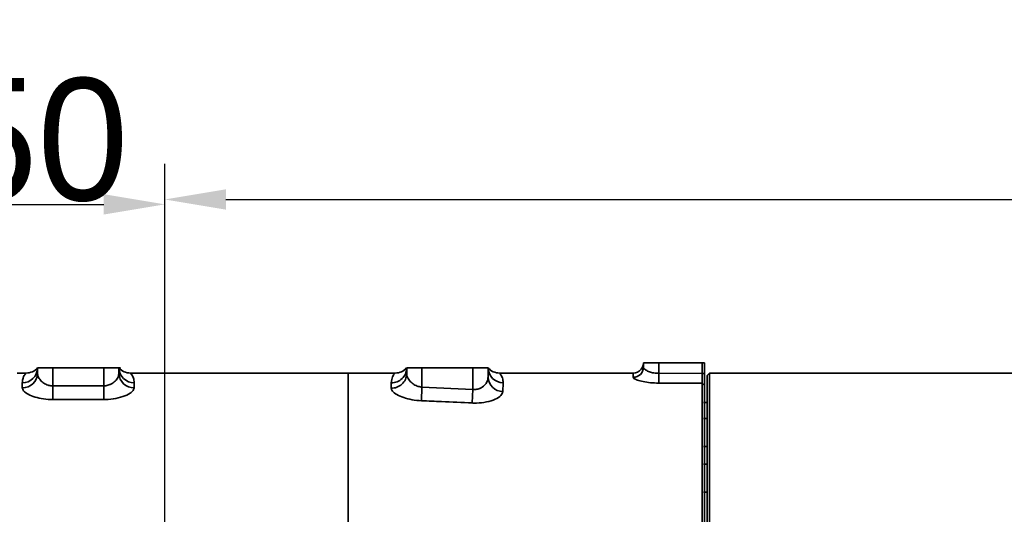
# Model space of a CAD drawing. Header units: millimetres. Extents: x -7686 to -856, y -458 to 6140.
# Tile 51 of 102: x -5871 to -5678, y 4096 to 4193. Entities that reach past the tile are written whole.
import ezdxf

# ---------------------------------------------------------------- set-up
doc = ezdxf.new("R2010")
doc.units = ezdxf.units.MM
doc.header["$LTSCALE"] = 5
doc.header["$PDSIZE"] = -1
doc.dimstyles.new('本体 安装', dxfattribs={"dimtxt": 24, "dimasz": 12, "dimexe": 7, "dimexo": 0.625, "dimtad": 1, "dimtoh": 1, "dimtxsty": 'Standard', "dimcen": 2.5, "dimclrd": 1, "dimclre": 1, "dimclrt": 4, "dimadec": 0, "dimazin": 0, "dimtfac": 1, "dimtmove": 0, "dimatfit": 3, "dimfxl": 1, "dimarcsym": 0})

# ---------------------------------------------------------------- blocks, each defined once
blk = doc.blocks.new('*D72')
at = {"color": 1, "linetype": 'ByBlock', "lineweight": -2, "transparency": 16777216}
for p, q in [((-5842.71, 4073.88), (-5842.71, 4164.35)), ((-5402.71, 4073.88), (-5402.71, 4164.35)), ((-5830.71, 4157.35), (-5414.71, 4157.35))]:
    blk.add_line(p, q, dxfattribs=at)
at = {"color": 1, "linetype": 'ByBlock', "transparency": 16777216}
for points in [[(-5830.71, 4159.35), (-5830.71, 4155.35), (-5842.71, 4157.35)], [(-5414.71, 4159.35), (-5414.71, 4155.35), (-5402.71, 4157.35)]]:
    blk.add_solid(points, dxfattribs=at)
at = {"layer": 'Defpoints', "color": 0, "linetype": 'ByBlock', "transparency": 16777216}
for p in [(-5402.71, 4157.35), (-5842.71, 4073.26), (-5402.71, 4073.26)]:
    blk.add_point(p, dxfattribs=at)
at = {"color": 4, "linetype": 'ByBlock', "transparency": 16777216, "insert": (-5622.71, 4169.98), "char_height": 24, "attachment_point": 5}
blk.add_mtext('440', dxfattribs=at)
blk = doc.blocks.new('*D77')
at = {"color": 1, "linetype": 'ByBlock', "lineweight": -2, "transparency": 16777216}
for p, q in [((-5892.71, 3650.76), (-5892.71, 4163.39)), ((-5842.71, 3650.76), (-5842.71, 4163.39)), ((-5880.71, 4156.39), (-5854.71, 4156.39))]:
    blk.add_line(p, q, dxfattribs=at)
at = {"color": 1, "linetype": 'ByBlock', "transparency": 16777216}
for points in [[(-5880.71, 4158.39), (-5880.71, 4154.39), (-5892.71, 4156.39)], [(-5854.71, 4158.39), (-5854.71, 4154.39), (-5842.71, 4156.39)]]:
    blk.add_solid(points, dxfattribs=at)
at = {"layer": 'Defpoints', "color": 0, "linetype": 'ByBlock', "transparency": 16777216}
for p in [(-5842.71, 4156.39), (-5892.71, 3650.14), (-5842.71, 3650.14)]:
    blk.add_point(p, dxfattribs=at)
at = {"color": 4, "linetype": 'ByBlock', "transparency": 16777216, "insert": (-5867.71, 4169.01), "char_height": 24, "attachment_point": 5}
blk.add_mtext('50', dxfattribs=at)
blk = doc.blocks.new('*D80')
at = {"color": 1, "linetype": 'ByBlock', "lineweight": -2, "transparency": 16777216}
blk.add_line((-5402.08, 4073.26), (-5316.35, 4073.26), dxfattribs=at)
blk.add_arc((-5402.71, 4073.26), 79.36, 8.6722, 121.3278, dxfattribs=at)
at = {"color": 1, "linetype": 'ByBlock', "transparency": 16777216}
for points in [[(-5442.8, 4139.42), (-5445.14, 4142.67), (-5453.72, 4134.05)], [(-5322.26, 4085.37), (-5326.25, 4085.07), (-5323.35, 4073.26)]]:
    blk.add_solid(points, dxfattribs=at)
at = {"layer": 'Defpoints', "color": 0, "linetype": 'ByBlock', "transparency": 16777216}
for p in [(-5465.7, 4148.33), (-5344.99, 4127.72), (-5842.71, 4073.26), (-5402.71, 4073.26), (-5402.71, 4073.26)]:
    blk.add_point(p, dxfattribs=at)
at = {"color": 4, "linetype": 'ByBlock', "transparency": 16777216, "insert": (-5363.84, 4156.62), "char_height": 24, "attachment_point": 5, "rotation": 335}
blk.add_mtext('130°', dxfattribs=at)

msp = doc.modelspace()

# ---------------------------------------------------------------- linework, layer by layer
at = {"linetype": 'Continuous', "lineweight": 35}
for p, q in [((-5748.71, 4124.407), (-5748.71, 4125.258)), ((-5748.71, 4125.258), (-5745.71, 4125.258)), ((-5745.71, 4125.258), (-5745.71, 4123.206)), ((-5745.71, 4125.258), (-5737.21, 4125.258)), ((-5737.21, 4123.196), (-5737.21, 4125.258)), ((-5737.21, 4125.258), (-5736.71, 4125.258)), ((-5736.71, 4125.258), (-5736.71, 4123.196)), ((-5869.946, 4123.258), (-5871.71, 4123.258)), ((-5867.71, 4123.202), (-5867.71, 4124.258)), ((-5867.71, 4124.258), (-5864.71, 4124.258)), ((-5864.71, 4124.258), (-5864.71, 4120.739)), ((-5864.71, 4124.258), (-5854.71, 4124.258)), ((-5854.71, 4120.739), (-5854.71, 4124.258)), ((-5854.71, 4124.258), (-5851.71, 4124.258)), ((-5851.71, 4124.258), (-5851.71, 4123.202)), ((-5806.71, 4123.258), (-5849.473, 4123.258)), ((-5798.21, 4123.258), (-5806.71, 4123.258)), ((-5797.446, 4123.258), (-5798.21, 4123.258)), ((-5795.21, 4123.138), (-5795.21, 4124.258)), ((-5795.21, 4124.258), (-5792.21, 4124.258)), ((-5792.21, 4124.258), (-5792.21, 4120.501)), ((-5792.21, 4124.258), (-5782.21, 4124.258)), ((-5782.21, 4124.258), (-5779.21, 4124.258)), ((-5782.21, 4120.044), (-5782.21, 4124.258)), ((-5779.21, 4124.258), (-5779.21, 4122.449)), ((-5774.21, 4123.258), (-5776.973, 4123.258)), ((-5750.71, 4123.258), (-5774.21, 4123.258)), ((-5745.71, 4123.206), (-5745.716, 4121.285)), ((-5745.71, 4123.206), (-5737.21, 4123.196)), ((-5736.71, 4123.196), (-5737.21, 4123.196)), ((-5735.71, 4123.258), (-5736.21, 4122.758)), ((-5736.21, 4023.758), (-5736.21, 4122.758)), ((-5657.21, 4123.258), (-5735.71, 4123.258)), ((-5735.71, 4123.258), (-5735.71, 4023.258)), ((-5870.71, 4120.356), (-5870.71, 4121.353)), ((-5864.71, 4118.05), (-5864.71, 4120.739)), ((-5864.71, 4120.739), (-5854.71, 4120.739)), ((-5854.71, 4118.05), (-5854.71, 4120.739)), ((-5848.71, 4121.353), (-5848.71, 4120.356)), ((-5798.255, 4120.295), (-5798.248, 4121.352)), ((-5776.272, 4121.356), (-5776.308, 4119.645)), ((-5736.71, 4120.795), (-5737.21, 4121.275)), ((-5792.21, 4120.501), (-5792.306, 4117.819)), ((-5792.21, 4120.501), (-5782.21, 4120.044)), ((-5782.21, 4120.044), (-5782.346, 4117.383)), ((-5854.71, 4118.05), (-5864.71, 4118.05)), ((-5736.21, 4117.508), (-5736.91, 4117.508)), ((-5736.21, 4114.349), (-5736.91, 4114.349)), ((-5736.91, 4108.849), (-5736.21, 4108.849)), ((-5736.21, 4105.353), (-5736.91, 4105.353)), ((-5736.91, 4099.853), (-5736.21, 4099.853))]:
    msp.add_line(p, q, dxfattribs=at)
at = {"color": 4, "linetype": 'ByBlock'}
msp.add_arc((-5842.71, 3598.258), 872.295, 310, 170, dxfattribs=at)
at = {"linetype": 'Continuous', "lineweight": 35}
for centre, radius, start, end in [((-5870.663, 4124.306), 2.954, 269.09527, 359.06575), ((-5870.634, 4123.281), 2.926, 268.5232, 358.44283), ((-5869.946, 4126.258), 3, 270, 318.18969), ((-5848.756, 4124.306), 2.954, 180.93425, 270.90473), ((-5849.473, 4126.258), 3, 221.81031, 270), ((-5848.785, 4123.281), 2.926, 181.55717, 271.4768), ((-5798.136, 4123.22), 2.928, 267.67468, 358.39301), ((-5798.165, 4124.306), 2.956, 268.38543, 359.06053), ((-5797.446, 4126.258), 3, 270, 318.18969), ((-5776.26, 4124.306), 2.95, 180.93356, 269.76892), ((-5776.973, 4126.258), 3, 221.81031, 270), ((-5750.694, 4124.423), 1.984, 269.21643, 359.52867), ((-5750.71, 4125.258), 2, 270, 320.99968), ((-5776.311, 4122.545), 2.9, 181.89687, 270.05734)]:
    msp.add_arc(centre, radius, start, end, dxfattribs=at)
for points, knots in [([(-5749.155, 4123.999), (-5748.994, 4124.259), (-5748.742, 4124.664), (-5748.718, 4125.097), (-5748.71, 4125.251)], [0, 0, 0, 0, 0.6428237, 1, 1, 1, 1]), ([(-5870.71, 4121.353), (-5870.668, 4121.683), (-5870.562, 4122.513), (-5870.016, 4123.182), (-5869.969, 4123.233), (-5869.946, 4123.258)], [0, 0, 0, 0, 0.2472447, 0.62180405, 1, 1, 1, 1]), ([(-5867.71, 4123.202), (-5867.683, 4122.994), (-5867.626, 4122.549), (-5867.185, 4121.868), (-5866.516, 4121.266), (-5865.728, 4120.874), (-5865.09, 4120.747), (-5864.774, 4120.741), (-5864.71, 4120.739)], [0, 0, 0, 0, 0.2027464, 0.4337324, 0.6389078, 0.8236625, 0.9640265, 1, 1, 1, 1]), ([(-5854.71, 4120.739), (-5854.565, 4120.746), (-5854.139, 4120.764), (-5853.659, 4120.91), (-5853.013, 4121.21), (-5852.381, 4121.693), (-5851.823, 4122.452), (-5851.748, 4122.951), (-5851.71, 4123.202)], [0, 0, 0, 0, 0.0807541, 0.2368714, 0.2833483, 0.5149695, 0.7573134, 1, 1, 1, 1]), ([(-5851.442, 4123.916), (-5851.441, 4123.914), (-5851.423, 4123.89), (-5851.522, 4124.031), (-5851.537, 4124.271), (-5851.545, 4124.395)], [0, 0, 0, 0, 0.0460661, 0.5093546, 1, 1, 1, 1]), ([(-5849.473, 4123.258), (-5849.451, 4123.233), (-5849.405, 4123.183), (-5848.858, 4122.517), (-5848.752, 4121.683), (-5848.71, 4121.353)], [0, 0, 0, 0, 0.3747787, 0.7527552, 1, 1, 1, 1]), ([(-5806.71, 4123.258), (-5806.71, 4123.256), (-5806.71, 4123.251), (-5806.71, 4123.099), (-5806.71, 4122.706), (-5806.71, 4121.98), (-5806.71, 4120.761), (-5806.71, 4118.872), (-5806.71, 4116.119), (-5806.71, 4112.644), (-5806.71, 4108.516), (-5806.71, 4103.856), (-5806.71, 4098.825), (-5806.71, 4093.62), (-5806.71, 4088.46), (-5806.71, 4084.679), (-5806.71, 4082.643), (-5806.71, 4082.266)], [0, 0, 0, 0, 0.0411366, 0.0923739, 0.1504633, 0.2128004, 0.2774053, 0.3592638, 0.4409572, 0.5219354, 0.6022648, 0.6821468, 0.7614594, 0.8394297, 0.9144724, 0.9841659, 1, 1, 1, 1]), ([(-5798.248, 4121.352), (-5798.173, 4121.781), (-5798.024, 4122.627), (-5797.511, 4123.19), (-5797.468, 4123.235), (-5797.446, 4123.258)], [0, 0, 0, 0, 0.3386922, 0.6681305, 1, 1, 1, 1]), ([(-5795.342, 4124.144), (-5795.389, 4124.092), (-5795.48, 4123.994), (-5795.718, 4123.825), (-5795.832, 4123.744)], [0, 0, 0, 0, 0.5216888, 1, 1, 1, 1]), ([(-5795.344, 4124.265), (-5795.344, 4124.208), (-5795.344, 4124.053), (-5795.415, 4123.922), (-5795.395, 4123.957), (-5795.393, 4123.961)], [0, 0, 0, 0, 0.3445707, 0.9270277, 1, 1, 1, 1]), ([(-5795.21, 4123.138), (-5795.186, 4122.941), (-5795.132, 4122.499), (-5794.705, 4121.802), (-5794.035, 4121.156), (-5793.238, 4120.709), (-5792.592, 4120.536), (-5792.269, 4120.507), (-5792.21, 4120.501)], [0, 0, 0, 0, 0.1897126, 0.423575, 0.6332634, 0.8214568, 0.9668736, 1, 1, 1, 1]), ([(-5778.842, 4123.949), (-5778.895, 4123.991), (-5779.005, 4124.078), (-5779.047, 4124.128), (-5779.069, 4124.154)], [0, 0, 0, 0, 0.4786362, 1, 1, 1, 1]), ([(-5776.973, 4123.258), (-5776.956, 4123.242), (-5776.921, 4123.21), (-5776.575, 4122.732), (-5776.296, 4122.089), (-5776.277, 4121.513), (-5776.272, 4121.356)], [0, 0, 0, 0, 0.2727753, 0.547286, 0.8763501, 1, 1, 1, 1]), ([(-5750.721, 4122.439), (-5750.718, 4122.658), (-5750.71, 4123.163), (-5750.71, 4123.224), (-5750.71, 4123.258)], [0, 0, 0, 0, 0.43552, 1, 1, 1, 1]), ([(-5748.71, 4124.407), (-5748.691, 4124.328), (-5748.647, 4124.142), (-5748.256, 4123.817), (-5747.578, 4123.499), (-5746.701, 4123.259), (-5746.039, 4123.224), (-5745.71, 4123.206)], [0, 0, 0, 0, 0.1606309, 0.3812828, 0.5934157, 0.797983, 1, 1, 1, 1]), ([(-5737.21, 4121.275), (-5737.21, 4121.355), (-5737.21, 4121.513), (-5737.21, 4121.976), (-5737.21, 4122.55), (-5737.21, 4122.981), (-5737.21, 4123.196)], [0, 0, 0, 0, 0.2497326, 0.4994944, 0.7492821, 1, 1, 1, 1]), ([(-5736.71, 4123.196), (-5736.71, 4122.927), (-5736.71, 4122.389), (-5736.71, 4121.671), (-5736.71, 4121.092), (-5736.71, 4120.894), (-5736.71, 4120.795)], [0, 0, 0, 0, 0.2507179, 0.5005056, 0.7502674, 1, 1, 1, 1]), ([(-5782.21, 4120.044), (-5782.067, 4120.036), (-5781.672, 4120.013), (-5781.196, 4120.107), (-5780.547, 4120.351), (-5779.885, 4120.822), (-5779.323, 4121.613), (-5779.247, 4122.169), (-5779.21, 4122.449)], [0, 0, 0, 0, 0.078968, 0.2195487, 0.271708, 0.4993749, 0.7476408, 1, 1, 1, 1]), ([(-5745.716, 4121.285), (-5746.263, 4121.302), (-5747.354, 4121.335), (-5748.821, 4121.562), (-5749.963, 4121.869), (-5750.621, 4122.184), (-5750.691, 4122.363), (-5750.721, 4122.439)], [0, 0, 0, 0, 0.2104975, 0.4189276, 0.6290058, 0.8437647, 1, 1, 1, 1]), ([(-5737.21, 4121.275), (-5738.376, 4121.276), (-5741.212, 4121.277), (-5744.047, 4121.282), (-5745.716, 4121.285)], [0, 0, 0, 0, 0.4114701, 1, 1, 1, 1]), ([(-5737.209, 4023.258), (-5737.209, 4023.326), (-5737.209, 4023.463), (-5737.209, 4024.561), (-5737.209, 4026.298), (-5737.209, 4028.712), (-5737.209, 4031.752), (-5737.209, 4035.393), (-5737.209, 4039.58), (-5737.209, 4044.234), (-5737.209, 4049.293), (-5737.209, 4054.7), (-5737.209, 4060.375), (-5737.209, 4066.222), (-5737.21, 4072.163), (-5737.21, 4078.118), (-5737.21, 4084.006), (-5737.21, 4089.742), (-5737.21, 4095.243), (-5737.21, 4100.436), (-5737.21, 4105.242), (-5737.21, 4109.595), (-5737.21, 4113.441), (-5737.21, 4116.705), (-5737.21, 4119.41), (-5737.21, 4120.654), (-5737.21, 4121.275)], [0, 0, 0, 0, 0.0416972, 0.0831493, 0.1249212, 0.1665358, 0.2080042, 0.2498473, 0.2917552, 0.3334821, 0.3749341, 0.416691, 0.4586286, 0.5001501, 0.5416751, 0.5835046, 0.6249866, 0.6665681, 0.7083669, 0.7498249, 0.7914795, 0.8332176, 0.8746672, 0.9164065, 0.9581906, 1, 1, 1, 1]), ([(-5736.71, 4120.795), (-5736.71, 4120.18), (-5736.71, 4118.949), (-5736.71, 4116.271), (-5736.71, 4113.039), (-5736.71, 4109.232), (-5736.71, 4104.923), (-5736.71, 4100.164), (-5736.71, 4095.024), (-5736.71, 4089.578), (-5736.71, 4083.9), (-5736.71, 4078.069), (-5736.71, 4072.174), (-5736.71, 4066.292), (-5736.71, 4060.503), (-5736.71, 4054.885), (-5736.71, 4049.533), (-5736.71, 4044.524), (-5736.71, 4039.917), (-5736.71, 4035.772), (-5736.71, 4032.168), (-5736.71, 4029.158), (-5736.71, 4026.768), (-5736.71, 4025.049), (-5736.71, 4023.961), (-5736.71, 4023.826), (-5736.71, 4023.758)], [0, 0, 0, 0, 0.0418063, 0.0835952, 0.1253334, 0.1667841, 0.2085075, 0.2501756, 0.2916368, 0.3333998, 0.3750139, 0.4165006, 0.4583143, 0.49985, 0.5413789, 0.5833075, 0.6250663, 0.6665185, 0.7082403, 0.7501531, 0.7919692, 0.8334644, 0.8750787, 0.916845, 0.9582925, 1, 1, 1, 1]), ([(-5864.71, 4118.05), (-5865.336, 4118.076), (-5866.579, 4118.129), (-5868.265, 4118.526), (-5869.636, 4119.088), (-5870.543, 4119.743), (-5870.657, 4120.161), (-5870.71, 4120.356)], [0, 0, 0, 0, 0.1983663, 0.393725, 0.5950049, 0.8111892, 1, 1, 1, 1]), ([(-5848.71, 4120.356), (-5848.785, 4120.121), (-5848.937, 4119.648), (-5850.098, 4118.916), (-5851.774, 4118.337), (-5853.436, 4118.076), (-5854.421, 4118.056), (-5854.71, 4118.05)], [0, 0, 0, 0, 0.2258368, 0.4541845, 0.6867109, 0.908027, 1, 1, 1, 1]), ([(-5792.306, 4117.819), (-5792.936, 4117.868), (-5794.187, 4117.965), (-5795.874, 4118.419), (-5797.238, 4119.025), (-5798.106, 4119.696), (-5798.209, 4120.11), (-5798.255, 4120.295)], [0, 0, 0, 0, 0.2000025, 0.3970425, 0.6017923, 0.8214568, 1, 1, 1, 1]), ([(-5776.308, 4119.645), (-5776.389, 4119.379), (-5776.553, 4118.845), (-5777.747, 4118.08), (-5779.447, 4117.537), (-5781.101, 4117.348), (-5782.061, 4117.375), (-5782.346, 4117.383)], [0, 0, 0, 0, 0.2302986, 0.464023, 0.6964838, 0.910217, 1, 1, 1, 1]), ([(-5782.346, 4117.383), (-5784.343, 4117.48), (-5787.663, 4117.642), (-5790.984, 4117.768), (-5792.306, 4117.819)], [0, 0, 0, 0, 0.6017745, 1, 1, 1, 1])]:
    msp.add_open_spline(points, degree=3, knots=knots, dxfattribs=at)

# ---------------------------------------------------------------- dimensions: what is measured, and where the dimension line sits
at = {"color": 4, "linetype": 'ByBlock'}
dim = msp.add_linear_dim(base=(-5842.71, 4156.387), p1=(-5892.71, 3650.136), p2=(-5842.71, 3650.136), dimstyle='本体 安装', dxfattribs=at)
dim.commit()
dim.dimension.update_dxf_attribs({"geometry": '*D77', "text_midpoint": (-5867.71, 4169.012)})
at = {"color": 1, "linetype": 'ByBlock'}
dim = msp.add_linear_dim(base=(-5402.71, 4157.352), p1=(-5842.71, 4073.258), p2=(-5402.71, 4073.258), dimstyle='本体 安装', dxfattribs=at)
dim.commit()
dim.dimension.update_dxf_attribs({"geometry": '*D72', "text_midpoint": (-5622.71, 4169.977)})
at = {"color": 4, "linetype": 'ByBlock'}
dim = msp.add_angular_dim_2l(base=(-5344.987, 4127.717), line1=((-5842.71, 4073.258), (-5402.71, 4073.258)), line2=((-5402.71, 4073.258), (-5465.703, 4148.33)), dimstyle='本体 安装', dxfattribs=at)
dim.commit()
dim.dimension.update_dxf_attribs({"geometry": '*D80', "text_midpoint": (-5363.836, 4156.623)})

doc.saveas('drawing.dxf')
